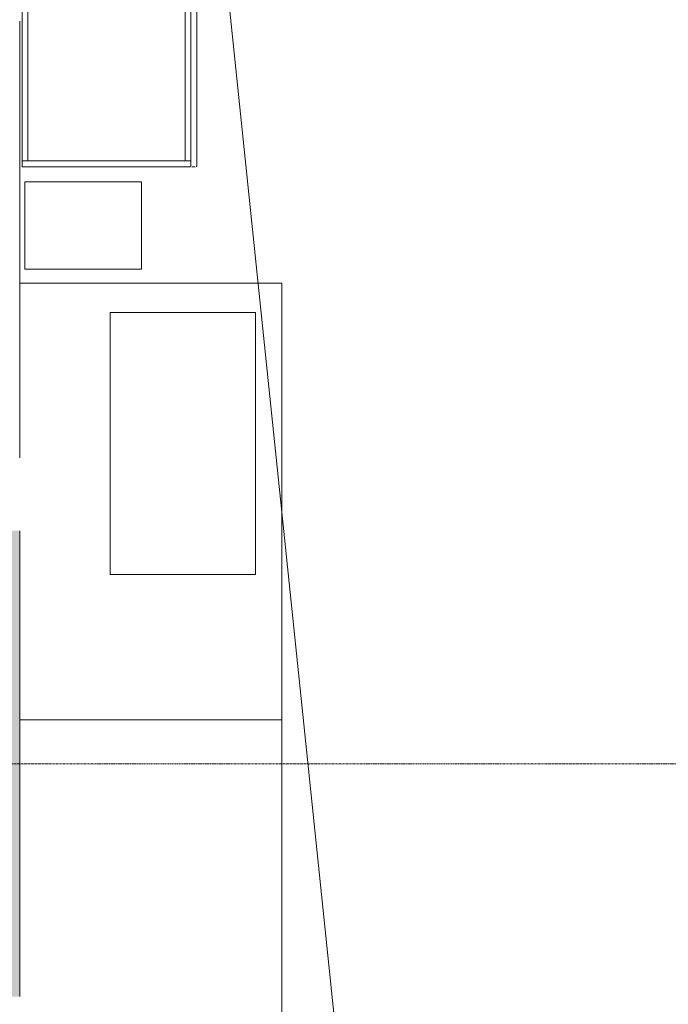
# Model space of a CAD drawing. Header units: millimetres. Extents: x -281 to 145437, y -16481 to 78869.
# Tile 163 of 256: x 25050 to 27278, y 35574 to 38955. Entities that reach past the tile are written whole.
import ezdxf

# ---------------------------------------------------------------- set-up
doc = ezdxf.new("R2010")
doc.units = ezdxf.units.MM
doc.linetypes.add('Grid Line', pattern=[12, 6, -2, 2, -2])
doc.linetypes.add('NLRS_Dash-0_6mm_Space-0_6mm_cpz', pattern=[1.2, 0.6, -0.6])
for name, color, linetype, lineweight in [('A--A2__Ruwbouw', 8, 'Continuous', 5), ('A--L$01A__Algemeen', 7, 'Continuous', 5), ('A--L$07A__Stramien', 1, 'Continuous', 5), ('A--L21__Buitenwanden', 3, 'Continuous', 5), ('A--L22__Binnenwanden', 2, 'Continuous', 5), ('A--L5__InstallatiesW', 7, 'Continuous', 5), ('A--L82__LosseGebruikersInvent', 1, 'Continuous', 5), ('A--L8__LosseInventaris', 1, 'Continuous', 5), ('A--TR9__AlgVoorz', 1, 'Continuous', 5), ('Specialty Equipment', 1, 'Continuous', 5)]:
    doc.layers.add(name, color=color, linetype=linetype, lineweight=lineweight)

# ---------------------------------------------------------------- blocks, each defined once
blk = doc.blocks.new('TBR-B-BWK-C-NIE-ARC-R25_rvt-1-L_80_ 11')
at = {"layer": 'A--A2__Ruwbouw'}
blk.add_hatch(color=9, dxfattribs=at).paths.add_polyline_path([(24849.99999999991, 35599.99999999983), (25049.99999999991, 35599.99999999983), (25049.99999999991, 37199.99999999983), (24849.99999999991, 37199.99999999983), (24849.99999999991, 35733.8371201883)])
at = {"layer": 'A--L22__Binnenwanden', "color": 130, "lineweight": 13}
blk.add_line((25049.99999999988, 35599.99999999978), (25049.99999999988, 37199.99999999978), dxfattribs=at)
blk = doc.blocks.new('NLRS_82_FU_UN_lab en spoel tafels_gen_kad - labtafel dxbxh 900x1500x950-49020530-L_80_ 11')
at = {"layer": 'A--L$01A__Algemeen'}
for p, q in [((-749.9999999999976, 262.6760139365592), (-749.9999999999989, -637.3239860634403)), ((749.9999999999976, -637.3239860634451), (750.0000000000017, 262.6760139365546)), ((-749.9999999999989, -637.3239860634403), (749.9999999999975, -637.3239860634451))]:
    blk.add_line(p, q, dxfattribs=at)
blk = doc.blocks.new('NLRS_82_FU_UN_lab en spoel tafels_gen_kad - labtafel dxbxh 900x1200x950-V191-L_80_ 11')
at = {"layer": 'A--L$01A__Algemeen'}
for p, q in [((-599.9999999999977, 262.6760139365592), (-599.9999999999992, -637.3239860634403)), ((600.0000000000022, -637.3239860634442), (600.0000000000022, 262.6760139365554)), ((-599.9999999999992, -637.3239860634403), (600.0000000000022, -637.3239860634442))]:
    blk.add_line(p, q, dxfattribs=at)
blk = doc.blocks.new('NLRS_82_FU_UN__veiligheid_ kast_gen_kad - kast dxbxh 600x1200x2100-49274341-L_80_ 11')
at = {"layer": 'A--L5__InstallatiesW'}
for p, q in [((-555.2996735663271, 47.00000000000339), (-555.2996735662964, -528.9999999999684)), ((-537.2996735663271, 49.00000000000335), (-553.2996735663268, 49.0000000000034)), ((624.7003264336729, 49.00000000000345), (-535.2996735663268, 49.00000000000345)), ((-535.2996735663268, 49.00000000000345), (-535.2996735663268, 29.00000000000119)), ((-535.299673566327, -529.0000000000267), (-535.2996735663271, 47.00000000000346)), ((624.7003264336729, 29.00000000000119), (624.7003264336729, 49.00000000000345)), ((624.7003264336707, 47.0000000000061), (624.700326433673, -528.9999999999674)), ((642.7003264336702, 49.00000000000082), (626.7003264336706, 49.00000000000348)), ((644.7003264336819, -529.0000000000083), (644.7003264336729, 47.00000000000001)), ((624.7003264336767, 29.00000000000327), (-535.2996735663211, 29.00000000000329)), ((-535.2996735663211, 29.00000000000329), (-535.2996735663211, -510.9999999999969)), ((-535.2996735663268, 29.00000000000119), (624.7003264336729, 29.00000000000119)), ((624.7003264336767, -510.9999999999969), (624.7003264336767, 29.00000000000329)), ((-555.2996735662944, -535.9999999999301), (-555.2996735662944, -545.9999999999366)), ((-553.2996735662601, -530.9999999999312), (-554.4996735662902, -530.9999999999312)), ((-553.2996735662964, -530.9999999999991), (-537.2996735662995, -531.0000000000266)), ((-535.0317243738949, -530.9999999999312), (-537.2996735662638, -530.9999999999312)), ((-535.2996735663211, -510.9999999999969), (624.7003264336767, -510.9999999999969)), ((-535.2996735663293, -510.9999999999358), (-535.2996735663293, -530.99999999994)), ((-535.2996735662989, -528.9999999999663), (-535.2996735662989, -530.99999999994)), ((-535.2996735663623, -530.9999999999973), (-533.2996735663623, -530.9999999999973)), ((-533.2996735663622, -510.9999999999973), (-533.8173116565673, -510.9999999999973)), ((-533.2996735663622, -510.9999999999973), (622.7003264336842, -511.0000000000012)), ((622.7003264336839, -531.0000000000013), (-533.2996735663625, -530.9999999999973)), ((41.70032643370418, -545.9999999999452), (41.70032643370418, -535.9999999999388)), ((47.70032643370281, -535.9999999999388), (47.70032643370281, -545.9999999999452)), ((623.2179645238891, -511.0000000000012), (622.7003264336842, -511.0000000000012)), ((622.700326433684, -531.0000000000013), (624.700326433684, -531.0000000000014)), ((626.7003264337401, -530.99999999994), (624.4323772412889, -530.99999999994)), ((624.7003264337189, -530.9999999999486), (624.7003264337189, -510.9999999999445)), ((624.7003264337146, -530.99999999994), (624.7003264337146, -528.9999999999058)), ((626.7003264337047, -530.9999999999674), (642.7003264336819, -530.9999999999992)), ((643.9003264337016, -530.99999999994), (642.7003264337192, -530.99999999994)), ((644.7003264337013, -545.9999999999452), (644.7003264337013, -535.9999999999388)), ((-554.4996735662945, -550.9999999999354), (40.90032643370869, -550.9999999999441)), ((48.50032643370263, -550.9999999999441), (643.9003264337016, -550.9999999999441))]:
    blk.add_line(p, q, dxfattribs=at)
at = {"layer": 'A--L5__InstallatiesW', "flags": 128}
for points in [[(-555.2996735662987, -531.7999999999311), (-555.2990336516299, -531.768008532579), (-555.2971149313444, -531.7360682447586), (-555.2939204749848, -531.7042302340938), (-555.2894553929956, -531.6725454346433), (-555.2837268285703, -531.6410645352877), (-555.2767439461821, -531.6098378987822), (-555.2685179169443, -531.5789154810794), (-555.2590619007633, -531.548346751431), (-555.2483910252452, -531.5181806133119), (-555.2365223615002, -531.4884653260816), (-555.2234748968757, -531.459248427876), (-555.2092695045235, -531.4305766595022), (-555.193928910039, -531.4024958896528), (-555.1774776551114, -531.3750510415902), (-555.1599420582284, -531.3482860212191), (-555.1413501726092, -531.3222436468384), (-555.1217317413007, -531.2969655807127), (-555.1011181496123, -531.2724922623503), (-555.0795423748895, -531.2488628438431), (-555.0570389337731, -531.2261151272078), (-555.0336438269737, -531.2042855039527), (-555.0093944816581, -531.1834088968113), (-554.9843296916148, -531.163518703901), (-554.9584895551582, -531.1446467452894), (-554.9319154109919, -531.1268232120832), (-554.9046497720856, -531.1100766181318), (-554.8767362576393, -531.0944337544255), (-554.8482195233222, -531.0799196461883), (-554.8191451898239, -531.0665575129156), (-554.7895597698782, -531.0543687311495), (-554.759510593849, -531.0433728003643), (-554.7290457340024, -531.0335873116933), (-554.6982139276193, -531.0250279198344), (-554.6670644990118, -531.0177083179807), (-554.635647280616, -531.0116402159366), (-554.6040125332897, -531.006833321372), (-554.5722108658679, -531.0032953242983), (-554.5402931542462, -531.0010318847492)], [(40.96425818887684, -531.00255863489), (40.99609619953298, -531.0057530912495), (41.02778099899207, -531.0102181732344), (41.05926189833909, -531.0159467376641), (41.09048853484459, -531.0229296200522), (41.12141095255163, -531.0311556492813), (41.15197968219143, -531.0406116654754), (41.18214582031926, -531.0512825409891), (41.21186110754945, -531.0631512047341), (41.24107800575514, -531.0761986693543), (41.26974977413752, -531.0904040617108), (41.297830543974, -531.1057446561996), (41.3252753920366, -531.1221959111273), (41.35204041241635, -531.139731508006), (41.37808278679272, -531.1583233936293), (41.40336085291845, -531.1779418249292), (41.42783417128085, -531.198555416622), (41.45146358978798, -531.2201311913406), (41.47421130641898, -531.2426346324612), (41.49604092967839, -531.2660297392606), (41.51691753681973, -531.2902790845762), (41.53680772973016, -531.3153438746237), (41.55567968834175, -531.3411840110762), (41.57350322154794, -531.367758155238), (41.59024981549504, -531.3950237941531), (41.60589267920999, -531.4229373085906), (41.62040678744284, -531.451454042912), (41.63376892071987, -531.4805283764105), (41.64595770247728, -531.5101137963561), (41.65695363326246, -531.5401629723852), (41.66673912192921, -531.5706278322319), (41.67529851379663, -531.6014596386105), (41.68261811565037, -531.6326090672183), (41.68868621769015, -531.6640262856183), (41.69349311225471, -531.6956610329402), (41.69703110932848, -531.7274627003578), (41.69929454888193, -531.7593804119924), (41.70027980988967, -531.7913631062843), (41.70032643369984, -531.7999999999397)], [(47.70032643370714, -531.7999999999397), (47.70096634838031, -531.7680085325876), (47.70288506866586, -531.7360682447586), (47.70607952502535, -531.7042302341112), (47.71054460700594, -531.6725454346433), (47.71627317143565, -531.641064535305), (47.72325605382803, -531.6098378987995), (47.73148208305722, -531.5789154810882), (47.74093809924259, -531.5483467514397), (47.75160897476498, -531.5181806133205), (47.76347763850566, -531.4884653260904), (47.77652510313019, -531.4592484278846), (47.7907304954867, -531.430576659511), (47.80607108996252, -531.4024958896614), (47.82252234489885, -531.3750510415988), (47.84005794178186, -531.3482860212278), (47.8586498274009, -531.322243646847), (47.87826825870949, -531.29696558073), (47.89888185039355, -531.2724922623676), (47.92045762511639, -531.2488628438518), (47.94296106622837, -531.2261151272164), (47.96635617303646, -531.2042855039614), (47.99060551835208, -531.1834088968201), (48.01567030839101, -531.1635187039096), (48.04151044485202, -531.144646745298), (48.06808458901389, -531.1268232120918), (48.09535022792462, -531.110076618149), (48.12326374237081, -531.0944337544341), (48.15178047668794, -531.0799196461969), (48.18085481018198, -531.0665575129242), (48.21044023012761, -531.0543687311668), (48.24048940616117, -531.0433728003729), (48.27095426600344, -531.0335873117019), (48.30178607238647, -531.0250279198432), (48.33293550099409, -531.0177083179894), (48.36435271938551, -531.0116402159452), (48.39598746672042, -531.0068333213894), (48.42778913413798, -531.0032953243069), (48.459706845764, -531.0010318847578)], [(643.964258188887, -531.0025586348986), (643.9960961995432, -531.0057530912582), (644.0277809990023, -531.0102181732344), (644.059261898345, -531.0159467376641), (644.0904885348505, -531.0229296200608), (644.1214109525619, -531.0311556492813), (644.1519796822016, -531.0406116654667), (644.1821458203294, -531.0512825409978), (644.2118611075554, -531.0631512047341), (644.241078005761, -531.0761986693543), (644.2697497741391, -531.0904040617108), (644.2978305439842, -531.1057446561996), (644.3252753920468, -531.1221959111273), (644.3520404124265, -531.1397315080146), (644.3780827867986, -531.1583233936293), (644.40336085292, -531.177941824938), (644.4278341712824, -531.198555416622), (644.4514635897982, -531.2201311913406), (644.4742113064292, -531.2426346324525), (644.4960409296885, -531.2660297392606), (644.5169175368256, -531.2902790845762), (644.536807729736, -531.3153438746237), (644.5556796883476, -531.3411840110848), (644.5735032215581, -531.367758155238), (644.5902498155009, -531.3950237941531), (644.6058926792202, -531.4229373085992), (644.6204067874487, -531.451454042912), (644.6337689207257, -531.4805283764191), (644.6459577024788, -531.5101137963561), (644.6569536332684, -531.540162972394), (644.6667391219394, -531.5706278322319), (644.6752985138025, -531.6014596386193), (644.6826181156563, -531.6326090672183), (644.6886862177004, -531.6640262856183), (644.6934931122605, -531.6956610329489), (644.6970311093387, -531.7274627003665), (644.6992945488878, -531.7593804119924), (644.7002798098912, -531.7913631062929), (644.7003264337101, -531.7999999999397)], [(-554.5636053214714, -550.9974413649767), (-554.5954433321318, -550.9942469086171), (-554.6271281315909, -550.9897818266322), (-554.6586090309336, -550.9840532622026), (-554.6898356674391, -550.9770703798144), (-554.7207580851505, -550.9688443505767), (-554.7513268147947, -550.9593883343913), (-554.7814929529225, -550.9487174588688), (-554.811208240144, -550.9368487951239), (-554.840425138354, -550.9238013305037), (-554.869096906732, -550.9095959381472), (-554.8971776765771, -550.894255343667), (-554.9246225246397, -550.8778040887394), (-554.9513875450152, -550.8602684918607), (-554.9774299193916, -550.8416766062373), (-555.002707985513, -550.8220581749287), (-555.0271813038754, -550.8014445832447), (-555.0508107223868, -550.7798688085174), (-555.0735584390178, -550.7573653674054), (-555.095388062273, -550.7339702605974), (-555.1162646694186, -550.7097209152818), (-555.136154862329, -550.6846561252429), (-555.1550268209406, -550.6588159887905), (-555.1728503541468, -550.63224184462), (-555.1895969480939, -550.6049762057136), (-555.2052398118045, -550.5770626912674), (-555.2197539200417, -550.5485459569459), (-555.2331160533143, -550.5194716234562), (-555.2453048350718, -550.4898862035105), (-555.2563007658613, -550.4598370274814), (-555.2660862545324, -550.4293721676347), (-555.2746456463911, -550.3985403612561), (-555.2819652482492, -550.3673909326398), (-555.2880333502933, -550.3359737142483), (-555.2928402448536, -550.3043389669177), (-555.2963782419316, -550.2725372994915), (-555.2986416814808, -550.2406195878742), (-555.2996269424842, -550.2086368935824), (-555.2996735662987, -550.199999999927)], [(41.70032643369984, -550.1999999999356), (41.69968651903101, -550.2319914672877), (41.69776779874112, -550.263931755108), (41.69457334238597, -550.2957697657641), (41.69010826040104, -550.3274545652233), (41.68437969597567, -550.3589354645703), (41.67739681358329, -550.3901621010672), (41.66917078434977, -550.4210845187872), (41.65971476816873, -550.451653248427), (41.649043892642, -550.4818193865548), (41.63717522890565, -550.5115346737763), (41.6241277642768, -550.5407515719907), (41.60992237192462, -550.5694233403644), (41.59458177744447, -550.5975041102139), (41.57813052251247, -550.6249489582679), (41.56059492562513, -550.6517139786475), (41.54200304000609, -550.6777563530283), (41.52238460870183, -550.7030344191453), (41.50177101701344, -550.7275077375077), (41.48019524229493, -550.7511371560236), (41.45769180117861, -550.7738848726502), (41.43429669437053, -550.7957144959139), (41.41004734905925, -550.8165911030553), (41.38498255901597, -550.8364812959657), (41.35914242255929, -550.8553532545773), (41.33256827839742, -550.8731767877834), (41.3053026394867, -550.8899233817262), (41.27738912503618, -550.9055662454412), (41.24887239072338, -550.9200803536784), (41.219798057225, -550.9334424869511), (41.19021263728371, -550.9456312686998), (41.16016346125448, -550.9566271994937), (41.12969860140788, -550.9664126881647), (41.09886679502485, -550.9749720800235), (41.0677173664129, -550.982291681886), (41.03630014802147, -550.98835978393), (41.0046654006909, -550.9931666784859), (40.97286373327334, -550.9967046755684), (40.94094602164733, -550.9989681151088)], [(48.43639467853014, -550.9974413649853), (48.40455666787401, -550.9942469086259), (48.37287186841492, -550.9897818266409), (48.34139096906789, -550.9840532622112), (48.31016433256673, -550.9770703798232), (48.27924191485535, -550.9688443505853), (48.24867318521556, -550.9593883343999), (48.21850704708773, -550.9487174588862), (48.18879175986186, -550.9368487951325), (48.15957486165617, -550.9238013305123), (48.13090309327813, -550.9095959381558), (48.10282232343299, -550.8942553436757), (48.07537747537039, -550.877804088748), (48.04861245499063, -550.8602684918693), (48.0225700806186, -550.841676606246), (47.99729201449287, -550.8220581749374), (47.97281869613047, -550.8014445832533), (47.94918927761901, -550.7798688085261), (47.92644156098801, -550.7573653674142), (47.9046119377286, -550.733970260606), (47.88373533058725, -550.7097209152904), (47.86384513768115, -550.6846561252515), (47.84497317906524, -550.6588159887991), (47.82714964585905, -550.6322418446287), (47.81040305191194, -550.6049762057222), (47.794760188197, -550.5770626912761), (47.78024607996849, -550.5485459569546), (47.76688394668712, -550.5194716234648), (47.75469516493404, -550.4898862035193), (47.74369923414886, -550.45983702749), (47.73391374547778, -550.4293721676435), (47.72535435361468, -550.3985403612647), (47.71803475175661, -550.3673909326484), (47.71196664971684, -550.335973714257), (47.70715975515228, -550.3043389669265), (47.70362175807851, -550.2725372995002), (47.70135831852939, -550.2406195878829), (47.70037305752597, -550.208636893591), (47.70032643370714, -550.1999999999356)], [(644.7003264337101, -550.1999999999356), (644.6996865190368, -550.2319914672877), (644.6977677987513, -550.263931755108), (644.6945733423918, -550.2957697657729), (644.6901082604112, -550.3274545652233), (644.6843796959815, -550.3589354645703), (644.6773968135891, -550.3901621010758), (644.66917078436, -550.4210845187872), (644.6597147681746, -550.451653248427), (644.6490438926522, -550.4818193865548), (644.6371752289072, -550.5115346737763), (644.624127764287, -550.5407515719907), (644.6099223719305, -550.5694233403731), (644.5945817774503, -550.5975041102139), (644.5781305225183, -550.6249489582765), (644.5605949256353, -550.6517139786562), (644.5420030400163, -550.6777563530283), (644.5223846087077, -550.7030344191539), (644.5017710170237, -550.7275077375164), (644.4801952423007, -550.7511371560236), (644.4576918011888, -550.7738848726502), (644.4342966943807, -550.7957144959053), (644.410047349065, -550.8165911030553), (644.3849825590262, -550.8364812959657), (644.3591424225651, -550.8553532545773), (644.3325682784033, -550.8731767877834), (644.3053026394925, -550.8899233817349), (644.2773891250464, -550.9055662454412), (644.2488723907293, -550.9200803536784), (644.2197980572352, -550.9334424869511), (644.1902126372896, -550.9456312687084), (644.160163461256, -550.9566271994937), (644.1296986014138, -550.9664126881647), (644.0988667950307, -550.9749720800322), (644.067717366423, -550.982291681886), (644.0363001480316, -550.98835978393), (644.0046654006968, -550.9931666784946), (643.9728637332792, -550.9967046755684), (643.9409460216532, -550.9989681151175)]]:
    blk.add_lwpolyline(points, dxfattribs=at)
at = {"layer": 'A--L5__InstallatiesW'}
for centre, radius, start, end in [((-553.2996735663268, 47.00000000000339), 2, 90, 180), ((-537.2996735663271, 47.00000000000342), 2.000000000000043, 359.9999999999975, 90.00000000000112), ((626.7003264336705, 47.0000000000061), 1.999999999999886, 90, 180), ((642.7003264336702, 47.00000000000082), 1.999999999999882, 359.9999999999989, 89.99999999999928), ((-553.2996735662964, -528.9999999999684), 2, 180, 269.9999999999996), ((-537.2996735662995, -529.0000000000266), 2, 269.9999999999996, 359.9999999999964), ((626.7003264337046, -528.9999999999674), 1.999999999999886, 180, 269.9999999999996), ((642.7003264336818, -529.0000000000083), 2, 269.9999999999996, 0)]:
    blk.add_arc(centre, radius, start, end, dxfattribs=at)
at = {"layer": 'A--L8__LosseInventaris'}
for p, q in [((-13.2996735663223, -550.9999999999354), (-13.2996735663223, -555.9999999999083)), ((-13.2996735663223, -550.9999999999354), (-13.2996735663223, -555.9999999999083)), ((-13.29967356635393, -555.9999999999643), (-10.7996735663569, -555.9999999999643)), ((-13.29967356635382, -555.9999999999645), (-8.299673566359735, -555.9999999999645)), ((-11.29935030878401, -553.4999999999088), (-11.29935030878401, -563.9999999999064)), ((-11.29935030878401, -553.4999999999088), (-11.29935030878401, -563.9999999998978)), ((-10.89746982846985, -553.4999999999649), (-11.29935030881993, -553.4999999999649)), ((-10.89746982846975, -553.4999999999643), (-11.29935030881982, -553.4999999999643)), ((-10.89746982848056, -555.9999999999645), (-11.29935030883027, -555.9999999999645)), ((-10.89746982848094, -555.9999999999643), (-11.29935030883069, -555.9999999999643)), ((-8.299673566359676, -555.9999999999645), (-3.299673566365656, -555.9999999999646)), ((-5.799673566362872, -555.9999999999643), (-3.299673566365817, -555.9999999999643)), ((-5.299996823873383, -553.4999999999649), (-5.70187730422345, -553.4999999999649)), ((-5.299996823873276, -553.4999999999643), (-5.701877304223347, -553.4999999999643)), ((-5.299996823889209, -555.9999999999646), (-5.701877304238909, -555.9999999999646)), ((-5.299996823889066, -555.9999999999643), (-5.701877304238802, -555.9999999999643)), ((-5.299996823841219, -563.9999999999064), (-5.299996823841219, -553.4999999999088)), ((-5.299996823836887, -563.9999999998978), (-5.299996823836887, -553.4999999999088)), ((-3.299673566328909, -555.9999999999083), (-3.299673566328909, -550.9999999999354)), ((-3.299673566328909, -555.9999999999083), (-3.299673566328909, -550.9999999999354)), ((92.70032643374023, -550.9999999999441), (92.70032643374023, -555.9999999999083)), ((92.70032643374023, -550.9999999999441), (92.70032643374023, -555.9999999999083)), ((92.70032643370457, -555.9999999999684), (95.2003264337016, -555.9999999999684)), ((92.70032643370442, -555.9999999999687), (97.70032643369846, -555.9999999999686)), ((94.7006496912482, -553.4999999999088), (94.7006496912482, -563.9999999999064)), ((94.7006496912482, -553.4999999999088), (94.7006496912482, -563.9999999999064)), ((95.10253017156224, -553.499999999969), (94.70064969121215, -553.499999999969)), ((95.10253017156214, -553.4999999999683), (94.70064969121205, -553.4999999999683)), ((95.10253017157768, -555.9999999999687), (94.70064969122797, -555.9999999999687)), ((95.10253017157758, -555.9999999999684), (94.70064969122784, -555.9999999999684)), ((97.70032643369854, -555.9999999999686), (102.7003264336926, -555.9999999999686)), ((100.2003264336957, -555.9999999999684), (102.7003264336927, -555.9999999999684)), ((100.7000031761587, -553.499999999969), (100.2981226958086, -553.499999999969)), ((100.7000031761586, -553.4999999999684), (100.2981226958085, -553.4999999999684)), ((100.700003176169, -555.9999999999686), (100.2981226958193, -555.9999999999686)), ((100.7000031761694, -555.9999999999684), (100.2981226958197, -555.9999999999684)), ((100.7000031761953, -563.9999999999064), (100.7000031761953, -553.4999999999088)), ((100.7000031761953, -563.9999999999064), (100.7000031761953, -553.4999999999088)), ((102.7003264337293, -555.9999999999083), (102.7003264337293, -550.9999999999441)), ((102.7003264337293, -555.9999999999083), (102.7003264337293, -550.9999999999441))]:
    blk.add_line(p, q, dxfattribs=at)
at = {"layer": 'A--L8__LosseInventaris', "flags": 128}
for points in [[(-11.29935030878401, -573.9999999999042), (-11.29935030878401, -573.9920010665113), (-11.29935030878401, -573.9680170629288), (-11.29935030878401, -573.9280863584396), (-11.29935030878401, -573.8722728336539), (-11.29935030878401, -573.800665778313), (-11.29935030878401, -573.7133797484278), (-11.29935030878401, -573.6105543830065), (-11.29935030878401, -573.4923541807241), (-11.29935030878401, -573.3589682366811), (-11.29935030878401, -573.2106099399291), (-11.29935030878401, -573.0475166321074), (-11.29935030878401, -572.869949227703), (-11.29935030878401, -572.6781917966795), (-11.29935030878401, -572.472551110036), (-11.29935030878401, -572.2533561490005), (-11.29935030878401, -572.0209575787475), (-11.29935030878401, -571.7757271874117), (-11.29935030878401, -571.5180572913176), (-11.29935030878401, -571.2483601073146), (-11.29935030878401, -570.9670670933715), (-11.29935030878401, -570.6746282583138), (-11.29935030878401, -570.3715114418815), (-11.29935030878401, -570.0582015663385), (-11.29935030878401, -569.7351998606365), (-11.29935030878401, -569.4030230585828), (-11.29935030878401, -569.0622025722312), (-11.29935030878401, -568.7132836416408), (-11.29935030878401, -568.3568244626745), (-11.29935030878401, -567.9933952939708), (-11.29935030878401, -567.6235775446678), (-11.29935030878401, -567.2479628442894), (-11.29935030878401, -566.8671520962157), (-11.29935030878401, -566.4817545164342), (-11.29935030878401, -566.0923866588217), (-11.29935030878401, -565.6996714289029), (-11.29935030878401, -565.3042370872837), (-11.29935030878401, -564.9067162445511), (-11.29935030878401, -564.5077448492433), (-11.29935030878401, -564.1079611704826), (-11.29935030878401, -563.9999999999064)], [(-11.29935030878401, -563.9999999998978), (-11.29935030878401, -564.3998933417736), (-11.29935030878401, -564.7991469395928), (-11.29935030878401, -565.1971220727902), (-11.29935030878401, -565.5931820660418), (-11.29935030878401, -565.9866933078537), (-11.29935030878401, -566.3770262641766), (-11.29935030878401, -566.7635564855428), (-11.29935030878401, -567.1456656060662), (-11.29935030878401, -567.5227423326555), (-11.29935030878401, -567.8941834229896), (-11.29935030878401, -568.2593946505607), (-11.29935030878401, -568.6177917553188), (-11.29935030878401, -568.9688013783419), (-11.29935030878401, -569.3118619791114), (-11.29935030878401, -569.6464247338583), (-11.29935030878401, -569.9719544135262), (-11.29935030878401, -570.2879302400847), (-11.29935030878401, -570.593846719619), (-11.29935030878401, -570.8892144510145), (-11.29935030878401, -571.1735609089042), (-11.29935030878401, -571.4464311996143), (-11.29935030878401, -571.7073887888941), (-11.29935030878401, -571.9560162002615), (-11.29935030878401, -572.191915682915), (-11.29935030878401, -572.4147098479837), (-11.29935030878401, -572.6240422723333), (-11.29935030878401, -572.8195780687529), (-11.29935030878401, -573.0010044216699), (-11.29935030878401, -573.1680310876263), (-11.29935030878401, -573.3203908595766), (-11.29935030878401, -573.4578399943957), (-11.29935030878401, -573.5801586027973), (-11.29935030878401, -573.6871510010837), (-11.29935030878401, -573.7786460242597), (-11.29935030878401, -573.8544972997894), (-11.29935030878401, -573.9145834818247), (-11.29935030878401, -573.9588084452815), (-11.29935030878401, -573.9871014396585), (-11.29935030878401, -573.9994172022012)], [(-10.18584937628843, -576.3324667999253), (-10.27761443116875, -576.2551741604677), (-10.36621520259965, -576.1742737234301), (-10.4515099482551, -576.0898949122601), (-10.53336221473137, -576.0021727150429), (-10.61164105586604, -575.911247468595), (-10.68622124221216, -575.817264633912), (-10.756983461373, -575.720374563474), (-10.82381450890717, -575.6207322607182), (-10.88660746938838, -575.5184971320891), (-10.94526188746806, -575.4138327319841), (-10.99968392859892, -575.3069065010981), (-11.04978652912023, -575.1978894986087), (-11.09548953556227, -575.0869561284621), (-11.13671983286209, -574.9742838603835), (-11.17341146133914, -574.8600529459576), (-11.20550572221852, -574.744446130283), (-11.23295127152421, -574.6276483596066), (-11.25570420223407, -574.509846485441), (-11.27372811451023, -574.3912289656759), (-11.28699417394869, -574.2719855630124), (-11.29548115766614, -574.1523070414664), (-11.29917548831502, -574.0323848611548), (-11.29935030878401, -573.9999999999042)], [(-5.299996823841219, -573.9999999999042), (-5.30239624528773, -574.1199550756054), (-5.309590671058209, -574.239718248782), (-5.321568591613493, -574.3590979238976), (-5.338310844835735, -574.4779031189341), (-5.359790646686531, -574.5959437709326), (-5.385973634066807, -574.7130310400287), (-5.416817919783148, -574.8289776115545), (-5.452274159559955, -574.9435979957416), (-5.492285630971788, -575.0567088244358), (-5.536788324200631, -575.168129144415), (-5.585711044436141, -575.2776807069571), (-5.63897552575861, -575.3851882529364), (-5.696496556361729, -575.4904797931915), (-5.758182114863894, -575.5933868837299), (-5.823933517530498, -575.6937448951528), (-5.893645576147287, -575.79139327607), (-5.967206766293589, -575.8861758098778), (-6.044499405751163, -575.9779408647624), (-6.125399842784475, -576.0665416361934), (-6.20977865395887, -576.1518363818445), (-6.297500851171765, -576.2336886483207), (-6.388426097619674, -576.3119674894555)], [(-5.299996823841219, -563.9999999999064), (-5.299996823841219, -564.3998933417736), (-5.299996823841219, -564.7991469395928), (-5.299996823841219, -565.1971220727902), (-5.299996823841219, -565.5931820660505), (-5.299996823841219, -565.9866933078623), (-5.299996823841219, -566.3770262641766), (-5.299996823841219, -566.7635564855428), (-5.299996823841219, -567.1456656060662), (-5.299996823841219, -567.5227423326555), (-5.299996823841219, -567.8941834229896), (-5.299996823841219, -568.2593946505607), (-5.299996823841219, -568.6177917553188), (-5.299996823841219, -568.9688013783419), (-5.299996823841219, -569.3118619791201), (-5.299996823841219, -569.6464247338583), (-5.299996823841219, -569.9719544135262), (-5.299996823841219, -570.2879302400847), (-5.299996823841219, -570.593846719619), (-5.299996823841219, -570.8892144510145), (-5.299996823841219, -571.1735609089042), (-5.299996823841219, -571.4464311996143), (-5.299996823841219, -571.7073887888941), (-5.299996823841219, -571.9560162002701), (-5.299996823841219, -572.191915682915), (-5.299996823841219, -572.4147098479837), (-5.299996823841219, -572.6240422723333), (-5.299996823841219, -572.8195780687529), (-5.299996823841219, -573.0010044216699), (-5.299996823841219, -573.1680310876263), (-5.299996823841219, -573.3203908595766), (-5.299996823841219, -573.4578399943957), (-5.299996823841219, -573.5801586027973), (-5.299996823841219, -573.6871510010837), (-5.299996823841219, -573.7786460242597), (-5.299996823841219, -573.8544972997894), (-5.299996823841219, -573.9145834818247), (-5.299996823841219, -573.9588084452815), (-5.299996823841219, -573.9871014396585), (-5.299996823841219, -573.9994172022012)], [(-5.299996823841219, -573.9999999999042), (-5.299996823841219, -573.9920010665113), (-5.299996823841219, -573.9680170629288), (-5.299996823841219, -573.9280863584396), (-5.299996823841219, -573.8722728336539), (-5.299996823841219, -573.800665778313), (-5.299996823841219, -573.7133797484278), (-5.299996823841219, -573.6105543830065), (-5.299996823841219, -573.4923541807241), (-5.299996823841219, -573.3589682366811), (-5.299996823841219, -573.2106099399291), (-5.299996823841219, -573.0475166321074), (-5.299996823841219, -572.869949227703), (-5.299996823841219, -572.6781917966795), (-5.299996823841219, -572.472551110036), (-5.299996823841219, -572.2533561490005), (-5.299996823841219, -572.0209575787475), (-5.299996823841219, -571.7757271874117), (-5.299996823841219, -571.5180572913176), (-5.299996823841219, -571.2483601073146), (-5.299996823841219, -570.9670670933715), (-5.299996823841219, -570.6746282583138), (-5.299996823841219, -570.3715114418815), (-5.299996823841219, -570.0582015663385), (-5.299996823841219, -569.7351998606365), (-5.299996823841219, -569.4030230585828), (-5.299996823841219, -569.0622025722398), (-5.299996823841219, -568.7132836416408), (-5.299996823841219, -568.3568244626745), (-5.299996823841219, -567.9933952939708), (-5.299996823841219, -567.6235775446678), (-5.299996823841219, -567.2479628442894), (-5.299996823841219, -566.8671520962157), (-5.299996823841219, -566.4817545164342), (-5.299996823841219, -566.0923866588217), (-5.299996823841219, -565.6996714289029), (-5.299996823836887, -565.3042370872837), (-5.299996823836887, -564.9067162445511), (-5.299996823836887, -564.5077448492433), (-5.299996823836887, -564.1079611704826), (-5.299996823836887, -563.9999999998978)], [(94.7006496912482, -573.9999999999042), (94.7006496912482, -573.99200106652), (94.7006496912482, -573.9680170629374), (94.7006496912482, -573.9280863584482), (94.7006496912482, -573.8722728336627), (94.7006496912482, -573.8006657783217), (94.7006496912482, -573.7133797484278), (94.7006496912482, -573.6105543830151), (94.7006496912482, -573.4923541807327), (94.7006496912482, -573.3589682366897), (94.7006496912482, -573.2106099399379), (94.7006496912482, -573.0475166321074), (94.7006496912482, -572.869949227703), (94.7006496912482, -572.6781917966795), (94.7006496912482, -572.4725511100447), (94.7006496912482, -572.2533561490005), (94.7006496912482, -572.0209575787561), (94.7006496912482, -571.7757271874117), (94.7006496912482, -571.5180572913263), (94.7006496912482, -571.2483601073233), (94.7006496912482, -570.9670670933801), (94.7006496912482, -570.6746282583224), (94.7006496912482, -570.3715114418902), (94.7006496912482, -570.0582015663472), (94.7006496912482, -569.7351998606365), (94.7006496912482, -569.4030230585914), (94.7006496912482, -569.0622025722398), (94.7006496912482, -568.7132836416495), (94.7006496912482, -568.3568244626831), (94.7006496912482, -567.9933952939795), (94.7006496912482, -567.6235775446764), (94.7006496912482, -567.2479628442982), (94.7006496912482, -566.8671520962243), (94.7006496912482, -566.4817545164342), (94.7006496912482, -566.0923866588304), (94.7006496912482, -565.6996714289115), (94.7006496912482, -565.3042370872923), (94.7006496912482, -564.9067162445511), (94.7006496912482, -564.507744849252), (94.7006496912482, -564.1079611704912), (94.7006496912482, -563.9999999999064)], [(94.7006496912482, -563.9999999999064), (94.7006496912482, -564.3998933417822), (94.7006496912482, -564.7991469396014), (94.7006496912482, -565.1971220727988), (94.7006496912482, -565.5931820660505), (94.7006496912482, -565.9866933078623), (94.7006496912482, -566.3770262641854), (94.7006496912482, -566.7635564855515), (94.7006496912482, -567.145665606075), (94.7006496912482, -567.5227423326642), (94.7006496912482, -567.8941834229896), (94.7006496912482, -568.2593946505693), (94.7006496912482, -568.6177917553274), (94.7006496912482, -568.9688013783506), (94.7006496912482, -569.3118619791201), (94.7006496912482, -569.646424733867), (94.7006496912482, -569.9719544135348), (94.7006496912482, -570.2879302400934), (94.7006496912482, -570.5938467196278), (94.7006496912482, -570.8892144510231), (94.7006496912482, -571.1735609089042), (94.7006496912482, -571.4464311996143), (94.7006496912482, -571.7073887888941), (94.7006496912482, -571.9560162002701), (94.7006496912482, -572.1919156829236), (94.7006496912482, -572.4147098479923), (94.7006496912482, -572.624042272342), (94.7006496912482, -572.8195780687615), (94.7006496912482, -573.0010044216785), (94.7006496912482, -573.1680310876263), (94.7006496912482, -573.3203908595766), (94.7006496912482, -573.4578399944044), (94.7006496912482, -573.5801586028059), (94.7006496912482, -573.6871510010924), (94.7006496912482, -573.7786460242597), (94.7006496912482, -573.8544972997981), (94.7006496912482, -573.9145834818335), (94.7006496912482, -573.9588084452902), (94.7006496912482, -573.9871014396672), (94.7006496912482, -573.9994172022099)], [(95.81415062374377, -576.332466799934), (95.72238556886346, -576.2551741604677), (95.63378479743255, -576.1742737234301), (95.54849005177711, -576.0898949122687), (95.46663778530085, -576.0021727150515), (95.38835894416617, -575.9112474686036), (95.31377875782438, -575.8172646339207), (95.2430165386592, -575.720374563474), (95.17618549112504, -575.6207322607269), (95.11339253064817, -575.5184971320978), (95.05473811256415, -575.4138327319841), (95.00031607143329, -575.3069065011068), (94.95021347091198, -575.1978894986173), (94.90451046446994, -575.0869561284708), (94.86328016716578, -574.9742838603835), (94.82658853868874, -574.8600529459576), (94.7944942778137, -574.744446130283), (94.767048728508, -574.6276483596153), (94.74429579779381, -574.5098464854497), (94.72627188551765, -574.3912289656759), (94.71300582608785, -574.2719855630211), (94.70451884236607, -574.1523070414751), (94.70082451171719, -574.0323848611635), (94.7006496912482, -573.9999999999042)], [(100.7000031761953, -573.9999999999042), (100.6976037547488, -574.119955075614), (100.690409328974, -574.2397182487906), (100.6784314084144, -574.3590979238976), (100.6616891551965, -574.4779031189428), (100.6402093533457, -574.5959437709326), (100.6140263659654, -574.7130310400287), (100.5831820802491, -574.8289776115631), (100.5477258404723, -574.9435979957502), (100.5077143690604, -575.0567088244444), (100.4632116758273, -575.1681291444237), (100.4142889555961, -575.2776807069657), (100.3610244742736, -575.385188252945), (100.3035034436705, -575.4904797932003), (100.2418178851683, -575.5933868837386), (100.1760664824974, -575.6937448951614), (100.1063544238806, -575.79139327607), (100.0327932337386, -575.8861758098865), (99.95550059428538, -575.9779408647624), (99.87460015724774, -576.066541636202), (99.79022134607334, -576.1518363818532), (99.70249914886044, -576.2336886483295), (99.61157390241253, -576.3119674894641)], [(100.7000031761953, -563.9999999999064), (100.7000031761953, -564.3998933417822), (100.7000031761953, -564.7991469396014), (100.7000031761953, -565.1971220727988), (100.7000031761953, -565.5931820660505), (100.7000031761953, -565.9866933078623), (100.7000031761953, -566.3770262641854), (100.7000031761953, -566.7635564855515), (100.7000031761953, -567.145665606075), (100.7000031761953, -567.5227423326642), (100.7000031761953, -567.8941834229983), (100.7000031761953, -568.2593946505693), (100.7000031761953, -568.6177917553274), (100.7000031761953, -568.9688013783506), (100.7000031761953, -569.3118619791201), (100.7000031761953, -569.646424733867), (100.7000031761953, -569.9719544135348), (100.7000031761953, -570.2879302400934), (100.7000031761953, -570.5938467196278), (100.7000031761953, -570.8892144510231), (100.7000031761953, -571.1735609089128), (100.7000031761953, -571.4464311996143), (100.7000031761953, -571.7073887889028), (100.7000031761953, -571.9560162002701), (100.7000031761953, -572.1919156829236), (100.7000031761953, -572.4147098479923), (100.7000031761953, -572.624042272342), (100.7000031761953, -572.8195780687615), (100.7000031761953, -573.0010044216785), (100.7000031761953, -573.168031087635), (100.7000031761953, -573.3203908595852), (100.7000031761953, -573.4578399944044), (100.7000031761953, -573.5801586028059), (100.7000031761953, -573.6871510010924), (100.7000031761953, -573.7786460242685), (100.7000031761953, -573.8544972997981), (100.7000031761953, -573.9145834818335), (100.7000031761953, -573.9588084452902), (100.7000031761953, -573.9871014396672), (100.7000031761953, -573.9994172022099)], [(100.7000031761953, -573.9999999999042), (100.7000031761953, -573.99200106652), (100.7000031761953, -573.9680170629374), (100.7000031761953, -573.9280863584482), (100.7000031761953, -573.8722728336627), (100.7000031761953, -573.8006657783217), (100.7000031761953, -573.7133797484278), (100.7000031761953, -573.6105543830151), (100.7000031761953, -573.4923541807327), (100.7000031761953, -573.3589682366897), (100.7000031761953, -573.2106099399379), (100.7000031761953, -573.0475166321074), (100.7000031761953, -572.869949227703), (100.7000031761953, -572.6781917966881), (100.7000031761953, -572.4725511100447), (100.7000031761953, -572.2533561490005), (100.7000031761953, -572.0209575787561), (100.7000031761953, -571.7757271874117), (100.7000031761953, -571.5180572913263), (100.7000031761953, -571.2483601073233), (100.7000031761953, -570.9670670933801), (100.7000031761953, -570.6746282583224), (100.7000031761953, -570.3715114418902), (100.7000031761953, -570.0582015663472), (100.7000031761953, -569.7351998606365), (100.7000031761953, -569.4030230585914), (100.7000031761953, -569.0622025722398), (100.7000031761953, -568.7132836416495), (100.7000031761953, -568.3568244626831), (100.7000031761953, -567.9933952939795), (100.7000031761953, -567.6235775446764), (100.7000031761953, -567.2479628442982), (100.7000031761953, -566.8671520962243), (100.7000031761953, -566.4817545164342), (100.7000031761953, -566.0923866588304), (100.7000031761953, -565.6996714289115), (100.7000031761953, -565.3042370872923), (100.7000031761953, -564.9067162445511), (100.7000031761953, -564.507744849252), (100.7000031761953, -564.1079611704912), (100.7000031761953, -563.9999999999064)], [(-8.299673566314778, -576.9996767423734), (-8.41962864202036, -576.9972773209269), (-8.539391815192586, -576.9900828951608), (-8.658771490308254, -576.9781049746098), (-8.777576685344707, -576.9613627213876), (-8.895617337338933, -576.939882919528), (-9.012704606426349, -576.9136999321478), (-9.128651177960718, -576.8828556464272), (-9.243271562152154, -576.8473994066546), (-9.35638239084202, -576.8073879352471), (-9.46780271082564, -576.762885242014), (-9.577354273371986, -576.7139625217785), (-9.684861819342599, -576.6606980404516)], [(-6.885840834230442, -576.6455883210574), (-6.992767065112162, -576.7000103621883), (-7.101784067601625, -576.7501129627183), (-7.21271743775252, -576.7958159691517), (-7.325389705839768, -576.8370462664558), (-7.439620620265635, -576.8737378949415), (-7.555227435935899, -576.9058321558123), (-7.67202520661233, -576.9332777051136), (-7.789827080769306, -576.9560306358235), (-7.908444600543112, -576.9740545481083), (-8.02768800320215, -576.9873206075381), (-8.147366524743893, -576.9958075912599), (-8.267288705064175, -576.9995019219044), (-8.299673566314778, -576.9996767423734)], [(97.70032643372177, -576.999676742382), (97.58037135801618, -576.9972773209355), (97.46060818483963, -576.9900828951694), (97.34122850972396, -576.9781049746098), (97.2224233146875, -576.9613627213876), (97.10438266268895, -576.9398829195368), (96.98729539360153, -576.9136999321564), (96.8713488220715, -576.8828556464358), (96.75672843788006, -576.8473994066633), (96.64361760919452, -576.8073879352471), (96.53219728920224, -576.762885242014), (96.42264572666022, -576.7139625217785), (96.31513818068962, -576.6606980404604)], [(99.11415916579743, -576.6455883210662), (99.00723293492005, -576.700010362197), (98.89821593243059, -576.7501129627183), (98.78728256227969, -576.7958159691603), (98.67461029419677, -576.8370462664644), (98.56037937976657, -576.8737378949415), (98.44477256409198, -576.9058321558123), (98.32797479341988, -576.9332777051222), (98.2101729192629, -576.9560306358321), (98.0915553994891, -576.9740545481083), (97.97231199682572, -576.9873206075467), (97.85263347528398, -576.9958075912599), (97.73271129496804, -576.9995019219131), (97.70032643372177, -576.999676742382)]]:
    blk.add_lwpolyline(points, dxfattribs=at)
blk = doc.blocks.new('NLRS_82_SE_LB_laboratorium apparaat space reservation_gen_cpz - lab apparaat_tafelniveau-57701517-L_80_ 11')
at = {"layer": 'A--L8__LosseInventaris', "linetype": 'NLRS_Dash-0_6mm_Space-0_6mm_cpz'}
for p, q in [((-450.0000000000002, 250.0000000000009), (449.9999999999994, 250.0000000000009)), ((-450.0000000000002, 250.0000000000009), (-450.0000000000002, -249.9999999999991)), ((449.9999999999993, 250.0000000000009), (449.9999999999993, -249.9999999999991)), ((-450.0000000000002, -249.9999999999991), (449.9999999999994, -249.9999999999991))]:
    blk.add_line(p, q, dxfattribs=at)
at = {"layer": 'Specialty Equipment'}
for p, q in [((450.0000000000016, 250.0000000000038), (-450.0000000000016, 250.0000000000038)), ((-450.0000000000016, 250.0000000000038), (-450.0000000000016, -249.9999999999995)), ((450.0000000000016, -249.9999999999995), (450.0000000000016, 250.0000000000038)), ((-450.0000000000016, -249.9999999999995), (450.0000000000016, -249.9999999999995))]:
    blk.add_line(p, q, dxfattribs=at)
blk = doc.blocks.new('NLRS_82_SE_LB_laboratorium apparaat space reservation_gen_cpz - lab apparaat_vloerniveau-57701521-L_80_ 11')
at = {"layer": 'A--L8__LosseInventaris'}
for p, q in [((150.0000000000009, 200.0000000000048), (-150.000000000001, 200.0000000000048)), ((-150.000000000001, 200.0000000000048), (-150.000000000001, -200.0000000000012)), ((150.0000000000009, -200.0000000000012), (150.0000000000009, 200.0000000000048)), ((-150.000000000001, -200.0000000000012), (150.0000000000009, -200.0000000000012))]:
    blk.add_line(p, q, dxfattribs=at)
at = {"layer": 'A--L8__LosseInventaris', "linetype": 'NLRS_Dash-0_6mm_Space-0_6mm_cpz'}
for p, q in [((-150.0000000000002, 200.0000000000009), (149.9999999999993, 200.0000000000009)), ((-150.0000000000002, 200.0000000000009), (-150.0000000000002, -199.9999999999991)), ((149.9999999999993, 200.0000000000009), (149.9999999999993, -199.9999999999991)), ((-150.0000000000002, -199.9999999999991), (149.9999999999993, -199.9999999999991))]:
    blk.add_line(p, q, dxfattribs=at)

msp = doc.modelspace()

# ---------------------------------------------------------------- linework, layer by layer
at = {"layer": 'A--L$07A__Stramien', "linetype": 'Grid Line'}
msp.add_line((100372.9728799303, 36399.99999999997), (-281.1337213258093, 36399.99999999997), dxfattribs=at)
at = {"layer": 'A--L21__Buitenwanden'}
msp.add_line((25049.99999999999, 37449.99999999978), (25049.99999999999, 38949.99999999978), dxfattribs=at)
at = {"layer": 'A--TR9__AlgVoorz'}
msp.add_line((25341.8170567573, 43125.76331661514), (26184.74152795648, 35004.96215321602), dxfattribs=at)

# ---------------------------------------------------------------- block references
at = {"lineweight": 5}
msp.add_blockref('TBR-B-BWK-C-NIE-ARC-R25_rvt-1-L_80_ 11', (0, 0), dxfattribs=at)
at = {"layer": 'A--L5__InstallatiesW', "rotation": 90.0000000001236}
msp.add_blockref('NLRS_82_FU_UN__veiligheid_ kast_gen_kad - kast dxbxh 600x1200x2100-49274341-L_80_ 11', (25106.99999999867, 39005.4617062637), dxfattribs=at)
at = {"layer": 'A--L82__LosseGebruikersInvent', "rotation": 90.00000000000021}
for name, p in [('NLRS_82_FU_UN_lab en spoel tafels_gen_kad - labtafel dxbxh 900x1500x950-49020530-L_80_ 11', (25312.67601393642, 37299.99999999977)), ('NLRS_82_FU_UN_lab en spoel tafels_gen_kad - labtafel dxbxh 900x1200x950-V191-L_80_ 11', (25312.67601393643, 35949.99999999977))]:
    msp.add_blockref(name, p, dxfattribs=at)
at = {"layer": 'A--L8__LosseInventaris', "linetype": 'NLRS_Dash-0_6mm_Space-0_6mm_cpz', "rotation": 89.99999999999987}
for name, p in [('NLRS_82_SE_LB_laboratorium apparaat space reservation_gen_cpz - lab apparaat_vloerniveau-57701521-L_80_ 11', (25268.00000000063, 38247.75175439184)), ('NLRS_82_SE_LB_laboratorium apparaat space reservation_gen_cpz - lab apparaat_tafelniveau-57701517-L_80_ 11', (25610.29982437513, 37500.00000000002))]:
    msp.add_blockref(name, p, dxfattribs=at)

doc.saveas('drawing.dxf')
